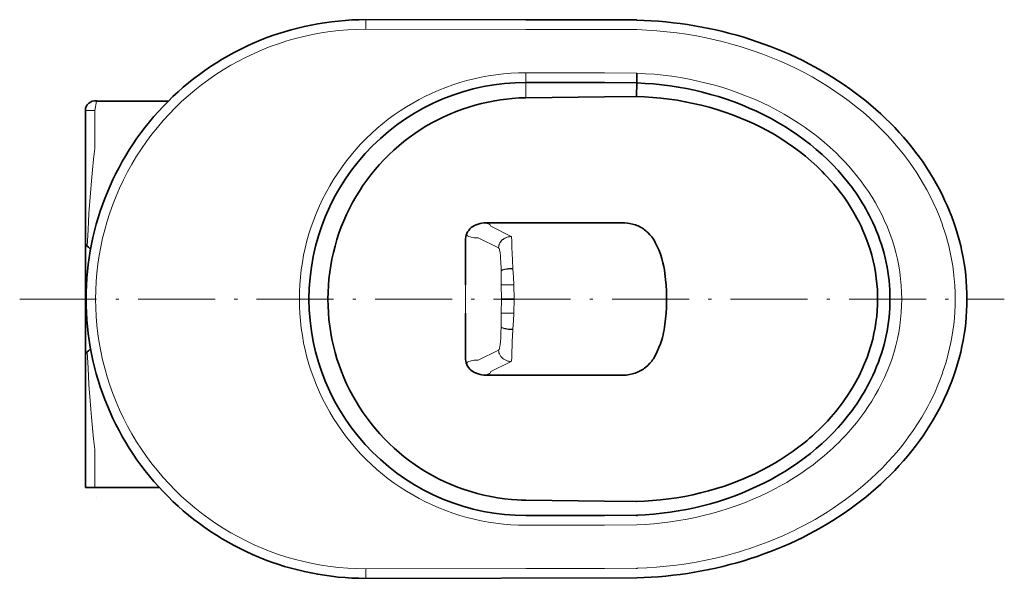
# Model space of a CAD drawing. Extents: x 60 to 391, y 34 to 275.
# Tile 2 of 3: x 189 to 343, y 34 to 121. Entities that reach past the tile are written whole.
import ezdxf

# ---------------------------------------------------------------- set-up
doc = ezdxf.new("R2010")
doc.units = 0
doc.linetypes.add('DASHDOT', pattern=[18.5, 12, -3, 0.5, -3])

msp = doc.modelspace()

# ---------------------------------------------------------------- linework, layer by layer
at = {"color": 7, "lineweight": 13, "ltscale": 0.0375}
for p, q in [((243.52, 119.86), (243.52, 121.36)), ((268.51, 113.05), (268.51, 111.55)), ((201.45, 108.65), (201.23, 107.17)), ((199.73, 48.25), (201.23, 48.25)), ((243.52, 34.06), (243.52, 35.56))]:
    msp.add_line(p, q, dxfattribs=at)
at = {"color": 7, "lineweight": 35}
for p, q in [((243.52, 121.36), (268.51, 121.34)), ((199.73, 86.41), (199.73, 107.17)), ((199.73, 48.25), (199.73, 69.01)), ((243.52, 34.06), (285.81, 34.12))]:
    msp.add_line(p, q, dxfattribs=at)
at = {"color": 7, "lineweight": 35, "ltscale": 0.306151}
msp.add_line((268.51, 121.34), (280.76, 121.33), dxfattribs=at)
at = {"color": 7, "lineweight": 35, "ltscale": 0.126328}
msp.add_line((285.81, 121.32), (280.76, 121.33), dxfattribs=at)
at = {"color": 7, "lineweight": 13}
for p, q in [((268.51, 119.84), (243.52, 119.86)), ((243.52, 35.56), (268.51, 35.59))]:
    msp.add_line(p, q, dxfattribs=at)
at = {"color": 7, "lineweight": 13, "ltscale": 0.306151}
for p, q in [((280.76, 119.83), (268.51, 119.84)), ((268.51, 113.05), (280.76, 113.03)), ((280.76, 42.39), (268.51, 42.37)), ((268.51, 35.59), (280.76, 35.6))]:
    msp.add_line(p, q, dxfattribs=at)
at = {"color": 7, "lineweight": 13, "ltscale": 0.12633}
for p, q in [((280.76, 119.83), (285.81, 119.8)), ((280.76, 35.6), (285.81, 35.63))]:
    msp.add_line(p, q, dxfattribs=at)
at = {"color": 7, "lineweight": 13, "ltscale": 0.126328}
for p, q in [((280.76, 113.03), (285.81, 113.02)), ((285.81, 42.4), (280.76, 42.39))]:
    msp.add_line(p, q, dxfattribs=at)
at = {"color": 7, "lineweight": 35, "ltscale": 0.000717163}
msp.add_line((285.81, 113.02), (285.81, 112.99), dxfattribs=at)
at = {"color": 7, "lineweight": 35, "ltscale": 0.037535}
msp.add_line((285.81, 112.98), (285.81, 111.48), dxfattribs=at)
at = {"color": 7, "lineweight": 35, "ltscale": 0.013181}
msp.add_line((285.81, 112.06), (285.81, 112.59), dxfattribs=at)
at = {"color": 7, "lineweight": 13, "ltscale": 0.059798}
msp.add_line((268.5, 109.16), (268.51, 111.55), dxfattribs=at)
at = {"color": 7, "lineweight": 35, "ltscale": 3.35699e-05}
for p, q in [((268.51, 111.55), (268.51, 111.55)), ((268.51, 43.87), (268.51, 43.87))]:
    msp.add_line(p, q, dxfattribs=at)
at = {"color": 7, "lineweight": 35, "ltscale": 0.306126}
for p, q in [((280.76, 111.52), (268.51, 111.55)), ((280.76, 43.9), (268.51, 43.87))]:
    msp.add_line(p, q, dxfattribs=at)
at = {"color": 7, "lineweight": 35, "ltscale": 0.126354}
for p, q in [((285.81, 111.51), (280.76, 111.52)), ((285.81, 43.91), (280.76, 43.9))]:
    msp.add_line(p, q, dxfattribs=at)
at = {"color": 7, "lineweight": 35, "ltscale": 0.05204}
msp.add_line((285.81, 111.48), (285.75, 109.4), dxfattribs=at)
at = {"color": 7, "lineweight": 35, "ltscale": 0.003557}
for p, q in [((285.81, 111.51), (285.81, 111.65)), ((285.81, 43.77), (285.81, 43.91))]:
    msp.add_line(p, q, dxfattribs=at)
at = {"color": 7, "lineweight": 35, "ltscale": 0.000814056}
msp.add_line((285.81, 111.48), (285.81, 111.51), dxfattribs=at)
at = {"color": 7, "lineweight": 35, "ltscale": 0.305975}
for p, q in [((268.51, 109.16), (280.75, 109.31)), ((280.75, 46.11), (268.51, 46.27))]:
    msp.add_line(p, q, dxfattribs=at)
at = {"color": 7, "lineweight": 35, "ltscale": 0.124936}
for p, q in [((280.75, 109.31), (285.75, 109.37)), ((285.75, 46.05), (280.75, 46.11))]:
    msp.add_line(p, q, dxfattribs=at)
at = {"color": 7, "lineweight": 35, "ltscale": 0.001426}
for p, q in [((285.74, 109.34), (285.75, 109.4)), ((285.74, 46.08), (285.75, 46.02))]:
    msp.add_line(p, q, dxfattribs=at)
at = {"color": 7, "lineweight": 35, "ltscale": 0.281242}
msp.add_line((201.45, 108.65), (212.7, 108.65), dxfattribs=at)
at = {"color": 7, "lineweight": 35, "ltscale": 1.44871e-05}
msp.add_line((201.45, 108.65), (201.45, 108.65), dxfattribs=at)
at = {"color": 7, "lineweight": 13, "ltscale": 0.037499}
msp.add_line((199.73, 107.17), (201.23, 107.17), dxfattribs=at)
at = {"color": 7, "lineweight": 13, "ltscale": 0.148134}
for p, q in [((201.23, 107.17), (201.23, 101.25)), ((201.23, 54.18), (201.23, 48.25))]:
    msp.add_line(p, q, dxfattribs=at)
at = {"color": 7, "lineweight": 35, "ltscale": 0.000353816}
for p, q in [((199.73, 104.56), (199.73, 104.54)), ((199.73, 50.88), (199.73, 50.86))]:
    msp.add_line(p, q, dxfattribs=at)
at = {"color": 7, "lineweight": 35, "ltscale": 0.003119}
msp.add_line((262.23, 89.61), (262.36, 89.62), dxfattribs=at)
at = {"color": 7, "lineweight": 35, "ltscale": 0.001618}
for p, q in [((262.36, 89.62), (262.42, 89.62)), ((262.36, 65.8), (262.42, 65.8))]:
    msp.add_line(p, q, dxfattribs=at)
at = {"color": 7, "lineweight": 13, "ltscale": 0.088761}
for p, q in [((263.03, 89.07), (266.2, 87.47)), ((266.2, 67.96), (263.03, 66.36))]:
    msp.add_line(p, q, dxfattribs=at)
at = {"color": 7, "lineweight": 35, "ltscale": 0.220218}
msp.add_line((199.73, 77.71), (199.73, 86.52), dxfattribs=at)
at = {"color": 7, "lineweight": 35, "ltscale": 0.095933}
msp.add_line((259.09, 86.85), (259.09, 83.01), dxfattribs=at)
at = {"color": 7, "lineweight": 13, "ltscale": 0.088909}
for p, q in [((264.24, 85.69), (261.07, 87.29)), ((261.07, 68.13), (264.24, 69.73))]:
    msp.add_line(p, q, dxfattribs=at)
at = {"color": 7, "lineweight": 13, "ltscale": 0.000140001}
for p, q in [((264.24, 85.69), (264.25, 85.69)), ((264.25, 69.74), (264.24, 69.73))]:
    msp.add_line(p, q, dxfattribs=at)
at = {"color": 7, "lineweight": 35, "ltscale": 0.076959}
for p, q in [((259.09, 83.01), (259.09, 79.94)), ((259.09, 75.49), (259.09, 72.41))]:
    msp.add_line(p, q, dxfattribs=at)
at = {"color": 7, "lineweight": 13, "ltscale": 0.001324}
for p, q in [((266.47, 82.5), (266.47, 82.45)), ((266.47, 72.97), (266.47, 72.92))]:
    msp.add_line(p, q, dxfattribs=at)
at = {"color": 7, "lineweight": 13, "ltscale": 0.055625}
for q in [(259.09, 79.94), (259.09, 75.49)]:
    msp.add_line((259.09, 77.71), q, dxfattribs=at)
at = {"color": 7, "lineweight": 13, "ltscale": 0.055629}
for p, q in [((264.69, 77.71), (264.66, 79.94)), ((264.66, 75.49), (264.69, 77.71))]:
    msp.add_line(p, q, dxfattribs=at)
at = {"color": 7, "lineweight": 13, "ltscale": 0.048691}
for p, q in [((264.66, 79.94), (266.61, 79.94)), ((266.61, 75.49), (264.66, 75.49))]:
    msp.add_line(p, q, dxfattribs=at)
at = {"color": 7, "lineweight": 13, "ltscale": 0.055649}
for p, q in [((266.61, 79.94), (266.68, 77.71)), ((266.68, 77.71), (266.61, 75.49))]:
    msp.add_line(p, q, dxfattribs=at)
at = {"color": 7, "linetype": 'DASHDOT', "lineweight": 13}
msp.add_line((189.47, 77.71), (343.19, 77.71), dxfattribs=at)
at = {"color": 7, "lineweight": 35, "ltscale": 0.217446}
msp.add_line((199.73, 69.01), (199.73, 77.71), dxfattribs=at)
at = {"color": 7, "lineweight": 35, "ltscale": 0.049652}
msp.add_line((266.68, 77.71), (264.69, 77.71), dxfattribs=at)
at = {"color": 7, "lineweight": 35, "ltscale": 0.095934}
msp.add_line((259.09, 72.41), (259.09, 68.57), dxfattribs=at)
at = {"color": 7, "lineweight": 35, "ltscale": 0.242097}
msp.add_line((262.42, 65.8), (272.1, 65.8), dxfattribs=at)
at = {"color": 7, "lineweight": 35, "ltscale": 0.276979}
msp.add_line((272.1, 65.8), (283.18, 65.8), dxfattribs=at)
at = {"color": 7, "lineweight": 35, "ltscale": 0.010283}
msp.add_line((283.18, 65.8), (283.6, 65.8), dxfattribs=at)
at = {"color": 7, "lineweight": 35, "ltscale": 7.74534e-06}
msp.add_line((284.66, 65.9), (284.66, 65.9), dxfattribs=at)
at = {"color": 7, "lineweight": 35, "ltscale": 0.288708}
msp.add_line((199.73, 48.25), (211.27, 48.25), dxfattribs=at)
at = {"color": 7, "lineweight": 35, "ltscale": 1.43929e-05}
msp.add_line((201.45, 46.77), (201.45, 46.77), dxfattribs=at)
at = {"color": 7, "lineweight": 35, "ltscale": 0.0008214}
msp.add_line((285.81, 43.91), (285.81, 43.94), dxfattribs=at)
at = {"color": 7, "lineweight": 35, "ltscale": 0.000716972}
msp.add_line((285.81, 42.43), (285.81, 42.4), dxfattribs=at)
at = {"color": 7, "lineweight": 35, "ltscale": 0.002316}
msp.add_line((285.81, 35.63), (285.81, 35.53), dxfattribs=at)
at = {"color": 7, "lineweight": 35}
for points in [[(337.36, 77.71), (337.35, 78.64), (337.31, 79.57), (337.25, 80.5), (337.16, 81.43), (337.06, 82.35), (336.92, 83.28), (336.76, 84.2), (336.58, 85.12), (336.38, 86.03), (336.15, 86.94), (335.89, 87.85), (335.62, 88.75), (335.32, 89.65), (334.99, 90.54), (334.65, 91.43), (334.28, 92.31), (333.88, 93.18), (333.47, 94.05), (333.03, 94.91), (332.57, 95.76), (332.09, 96.6), (331.58, 97.44), (331.06, 98.26), (330.51, 99.07), (329.94, 99.88), (329.35, 100.68), (328.74, 101.46), (328.11, 102.24), (327.46, 103), (326.79, 103.75), (326.1, 104.5), (325.39, 105.22), (324.66, 105.94), (323.91, 106.64), (323.15, 107.33), (322.37, 108), (321.57, 108.67), (320.75, 109.32), (319.92, 109.95), (319.06, 110.57), (318.2, 111.17), (317.32, 111.76), (316.42, 112.34), (315.51, 112.89), (314.58, 113.43), (313.64, 113.96), (312.69, 114.47), (311.72, 114.96), (310.74, 115.44), (309.75, 115.9), (308.75, 116.33), (307.73, 116.76), (306.7, 117.16), (305.67, 117.55), (304.62, 117.92), (303.57, 118.27), (302.51, 118.6), (301.43, 118.92), (300.35, 119.21), (299.27, 119.49), (298.17, 119.75), (297.07, 119.99), (295.96, 120.2), (294.85, 120.4), (293.73, 120.58), (292.61, 120.75), (291.48, 120.89), (290.35, 121.01), (289.22, 121.11), (288.08, 121.19), (286.95, 121.25), (285.81, 121.3)], [(325.34, 77.71), (325.33, 78.43), (325.3, 79.15), (325.26, 79.86), (325.19, 80.58), (325.11, 81.29), (325.01, 82), (324.89, 82.71), (324.75, 83.42), (324.59, 84.13), (324.41, 84.83), (324.22, 85.53), (324.01, 86.22), (323.78, 86.92), (323.53, 87.6), (323.26, 88.29), (322.98, 88.97), (322.68, 89.64), (322.36, 90.31), (322.11, 90.8), (321.85, 91.3), (321.58, 91.79), (321.3, 92.28), (321.01, 92.76), (320.71, 93.24), (320.09, 94.19), (319.76, 94.66), (319.43, 95.12), (318.73, 96.03), (318, 96.93), (317.24, 97.8), (316.43, 98.66), (315.6, 99.49), (314.73, 100.3), (313.84, 101.09), (312.91, 101.86), (311.96, 102.6), (310.97, 103.31), (309.96, 104), (308.92, 104.66), (307.86, 105.3), (306.77, 105.91), (305.67, 106.48), (304.53, 107.04), (303.38, 107.55), (302.2, 108.05), (301.02, 108.5), (299.81, 108.93), (298.58, 109.33), (297.34, 109.69), (296.09, 110.02), (294.83, 110.32), (293.57, 110.59), (292.29, 110.82), (291.01, 111.02), (289.71, 111.18), (288.42, 111.32), (287.11, 111.41), (285.81, 111.48)], [(237.59, 77.71), (237.61, 78.76), (237.66, 79.8), (237.75, 80.85), (237.87, 81.89), (238.03, 82.92), (238.22, 83.95), (238.44, 84.97), (238.7, 85.99), (238.99, 86.99), (239.32, 87.99), (239.68, 88.97), (240.07, 89.94), (240.49, 90.9), (240.95, 91.84), (241.43, 92.77), (241.95, 93.68), (242.5, 94.57), (243.07, 95.44), (243.68, 96.3), (244.31, 97.13), (244.97, 97.95), (245.66, 98.74), (246.37, 99.5), (247.11, 100.24), (247.87, 100.96), (248.65, 101.65), (249.46, 102.32), (250.29, 102.96), (251.14, 103.57), (252.01, 104.15), (252.9, 104.7), (253.81, 105.22), (254.73, 105.71), (255.67, 106.18), (256.63, 106.6), (257.6, 107), (258.58, 107.37), (259.57, 107.7), (260.57, 108), (261.59, 108.26), (262.61, 108.49), (263.64, 108.69), (264.54, 108.84), (265.45, 108.95), (266.36, 109.05), (267.43, 109.12), (268.5, 109.16)], [(285.74, 109.34), (287.03, 109.3), (288.31, 109.21), (289.58, 109.1), (290.86, 108.95), (292.12, 108.76), (293.38, 108.54), (294.64, 108.28), (295.88, 108), (297.11, 107.67), (298.33, 107.31), (299.54, 106.92), (300.74, 106.5), (301.92, 106.04), (303.03, 105.57), (304.12, 105.07), (305.2, 104.54), (306.25, 103.98), (307.29, 103.39), (308.31, 102.77), (309.3, 102.13), (310.27, 101.45), (311.22, 100.75), (312.14, 100.02), (313.03, 99.26), (313.9, 98.47), (314.32, 98.07), (314.74, 97.65), (315.14, 97.24), (315.54, 96.82), (316.06, 96.25), (316.57, 95.66), (317.06, 95.07), (317.62, 94.34), (318.17, 93.6), (318.69, 92.84), (319.18, 92.07), (319.65, 91.29), (319.92, 90.82), (320.18, 90.35), (320.51, 89.71), (320.82, 89.07), (321.12, 88.42), (321.43, 87.68), (321.73, 86.93), (321.99, 86.18), (322.24, 85.42), (322.49, 84.54), (322.72, 83.66), (322.91, 82.77), (323.07, 81.88), (323.2, 80.98), (323.3, 80.08), (323.37, 79.17), (323.4, 78.44), (323.41, 77.71)], [(259.08, 86.85), (259.09, 87.13), (259.12, 87.41), (259.18, 87.69), (259.27, 87.95), (259.4, 88.21), (259.57, 88.44), (259.76, 88.66), (259.98, 88.86), (260.23, 89.04), (260.49, 89.18), (260.76, 89.31), (261.05, 89.41), (261.34, 89.49), (261.63, 89.55), (261.93, 89.59), (262.23, 89.61)], [(262.42, 89.62), (262.68, 89.63), (263.19, 89.62), (264.16, 89.61), (265.12, 89.61), (266.09, 89.62), (268.03, 89.62), (269.96, 89.62), (272.1, 89.62)], [(272.1, 89.62), (275.06, 89.62), (280.97, 89.62), (282.63, 89.62), (283.18, 89.62)], [(283.6, 89.62), (283.97, 89.6), (284.34, 89.57), (284.66, 89.52)], [(284.66, 89.52), (285.13, 89.43), (285.36, 89.36), (285.59, 89.29), (285.81, 89.21), (286.02, 89.12), (286.31, 88.98), (286.58, 88.83), (286.84, 88.66), (287.03, 88.53), (287.22, 88.38), (287.39, 88.23), (287.56, 88.08), (287.87, 87.75), (288.16, 87.4), (288.41, 87.04)], [(200.03, 85.99), (199.9, 86.09), (199.8, 86.21), (199.76, 86.27), (199.74, 86.33), (199.73, 86.41)], [(288.41, 87.04), (288.56, 86.8), (288.7, 86.55), (288.96, 86.03), (289.11, 85.71), (289.25, 85.38), (289.5, 84.72), (289.71, 84.05), (289.9, 83.36), (290.02, 82.81), (290.12, 82.26), (290.21, 81.71)], [(200.03, 85.99), (200.22, 85.83), (200.39, 85.66), (200.53, 85.48)], [(290.21, 81.71), (290.27, 81.24), (290.32, 80.78), (290.4, 79.85), (290.45, 78.91), (290.46, 78.31), (290.47, 77.71)], [(268.5, 46.27), (267.82, 46.29), (267.14, 46.32), (266.23, 46.39), (265.15, 46.5), (264.08, 46.66), (263.02, 46.84), (261.96, 47.07), (260.92, 47.33), (259.88, 47.63), (258.85, 47.96), (257.84, 48.33), (256.83, 48.73), (255.85, 49.16), (254.88, 49.63), (253.92, 50.14), (252.99, 50.67), (252.07, 51.24), (251.2, 51.82), (250.34, 52.43), (249.51, 53.06), (248.7, 53.73), (247.92, 54.42), (247.15, 55.13), (246.41, 55.87), (245.7, 56.64), (245.01, 57.43), (244.35, 58.24), (243.71, 59.07), (243.11, 59.92), (242.53, 60.8), (241.98, 61.69), (241.46, 62.6), (240.98, 63.52), (240.52, 64.47), (240.09, 65.42), (239.7, 66.39), (239.34, 67.37), (239.01, 68.37), (238.72, 69.37), (238.46, 70.39), (238.23, 71.41), (238.04, 72.44), (237.88, 73.47), (237.76, 74.51), (237.67, 75.56), (237.61, 76.63), (237.59, 77.71)], [(323.41, 77.71), (323.39, 76.81), (323.34, 75.91), (323.27, 75.01), (323.16, 74.11), (323.01, 73.22), (322.84, 72.33), (322.64, 71.45), (322.41, 70.57), (322.26, 70.07), (322.1, 69.57), (321.76, 68.59), (321.38, 67.62), (320.96, 66.66), (320.51, 65.71), (320.02, 64.78), (319.61, 64.05), (319.18, 63.34), (318.72, 62.63), (318.25, 61.94), (317.92, 61.49), (317.59, 61.04), (317.24, 60.59), (316.89, 60.15), (316.16, 59.29), (315.57, 58.63), (314.96, 57.99), (314.33, 57.36), (313.68, 56.75), (313.24, 56.35), (312.8, 55.96), (312.34, 55.57), (311.87, 55.19), (310.93, 54.45), (310.05, 53.81), (309.14, 53.19), (308.22, 52.59), (307.27, 52.02), (306.31, 51.47), (305.33, 50.95), (304.34, 50.46), (303.75, 50.18), (303.16, 49.91), (302.56, 49.65), (301.96, 49.4), (300.74, 48.92), (299.5, 48.49), (298.26, 48.08), (296.99, 47.72), (295.77, 47.4), (294.54, 47.12), (293.3, 46.87), (292.06, 46.65), (290.8, 46.47), (289.54, 46.32), (288.28, 46.21), (287.01, 46.13), (285.74, 46.08)], [(337.36, 77.71), (337.35, 76.78), (337.31, 75.85), (337.25, 74.92), (337.16, 73.99), (337.06, 73.07), (336.92, 72.14), (336.76, 71.22), (336.58, 70.3), (336.38, 69.39), (336.15, 68.48), (335.89, 67.57), (335.62, 66.67), (335.32, 65.77), (334.99, 64.88), (334.65, 63.99), (334.28, 63.11), (333.88, 62.24), (333.47, 61.38), (333.03, 60.51), (332.57, 59.66), (332.09, 58.82), (331.58, 57.99), (331.06, 57.16), (330.51, 56.35), (329.94, 55.54), (329.35, 54.74), (328.74, 53.96), (328.11, 53.18), (327.46, 52.42), (326.79, 51.67), (326.1, 50.93), (325.39, 50.2), (324.66, 49.49), (323.91, 48.78), (323.15, 48.09), (322.37, 47.42), (321.57, 46.75), (320.75, 46.11), (319.92, 45.47), (319.06, 44.85), (318.2, 44.25), (317.32, 43.66), (316.42, 43.09), (315.51, 42.53), (314.58, 41.99), (313.64, 41.46), (312.69, 40.95), (311.72, 40.46), (310.74, 39.99), (309.75, 39.53), (308.75, 39.09), (307.73, 38.66), (306.7, 38.26), (305.67, 37.87), (304.62, 37.5), (303.57, 37.15), (302.51, 36.82), (301.43, 36.5), (300.35, 36.21), (299.27, 35.93), (298.17, 35.67), (297.07, 35.44), (295.96, 35.22), (294.85, 35.02), (293.73, 34.84), (292.61, 34.68), (291.48, 34.54), (290.35, 34.41), (289.22, 34.31), (288.08, 34.23), (286.95, 34.17), (285.81, 34.12)], [(325.34, 77.71), (325.33, 76.99), (325.3, 76.28), (325.26, 75.56), (325.19, 74.85), (325.11, 74.13), (325.01, 73.42), (324.89, 72.71), (324.75, 72), (324.59, 71.3), (324.41, 70.59), (324.22, 69.89), (324.01, 69.2), (323.78, 68.51), (323.53, 67.82), (323.26, 67.14), (322.98, 66.45), (322.68, 65.78), (322.36, 65.11), (322.11, 64.62), (321.85, 64.12), (321.58, 63.63), (321.3, 63.15), (321.01, 62.66), (320.71, 62.18), (320.09, 61.23), (319.76, 60.76), (319.43, 60.3), (318.73, 59.39), (318, 58.49), (317.24, 57.62), (316.43, 56.76), (315.6, 55.93), (314.73, 55.12), (313.84, 54.33), (312.91, 53.56), (311.96, 52.83), (310.97, 52.11), (309.96, 51.42), (308.92, 50.76), (307.86, 50.12), (306.77, 49.51), (305.67, 48.94), (304.53, 48.39), (303.38, 47.87), (302.2, 47.38), (301.02, 46.92), (299.81, 46.49), (298.58, 46.09), (297.34, 45.73), (296.09, 45.4), (294.83, 45.1), (293.57, 44.84), (292.29, 44.6), (291.01, 44.4), (289.71, 44.24), (288.42, 44.11), (287.11, 44.01), (285.81, 43.94)], [(290.21, 73.71), (290.32, 74.61), (290.39, 75.5), (290.44, 76.4), (290.46, 77.31), (290.47, 77.71)], [(288.41, 68.38), (288.73, 68.95), (289.02, 69.53), (289.28, 70.12), (289.51, 70.72), (289.71, 71.34), (289.81, 71.71), (289.91, 72.09), (290, 72.5), (290.08, 72.91), (290.21, 73.71)], [(199.73, 69.01), (199.74, 69.11), (199.8, 69.21), (199.88, 69.31), (199.95, 69.37), (200.03, 69.44)], [(200.53, 69.94), (200.39, 69.76), (200.22, 69.59), (200.03, 69.44)], [(259.08, 68.57), (259.09, 68.29), (259.12, 68.01), (259.18, 67.74), (259.27, 67.47), (259.4, 67.22), (259.57, 66.98), (259.76, 66.76), (259.98, 66.56), (260.23, 66.39), (260.49, 66.24), (260.76, 66.11), (261.05, 66.01), (261.34, 65.93), (261.63, 65.87), (261.93, 65.83), (262.23, 65.81)], [(284.66, 65.9), (285.12, 66), (285.58, 66.14), (286.02, 66.31), (286.44, 66.52), (286.84, 66.76), (287.03, 66.9), (287.22, 67.04), (287.56, 67.34), (287.87, 67.66), (288.02, 67.83), (288.16, 68.01), (288.29, 68.19), (288.41, 68.38)]]:
    msp.add_lwpolyline(points, dxfattribs=at)
at = {"color": 7, "lineweight": 13}
for points in [[(335.52, 77.71), (335.51, 78.75), (335.46, 79.8), (335.38, 80.84), (335.27, 81.88), (335.13, 82.91), (334.95, 83.95), (334.75, 84.97), (334.51, 86), (334.31, 86.77), (334.1, 87.54), (333.86, 88.31), (333.67, 88.88), (333.48, 89.45), (333.05, 90.58), (332.59, 91.7), (332.09, 92.8), (331.56, 93.9), (331.09, 94.79), (330.59, 95.68), (330.07, 96.55), (329.53, 97.41), (328.96, 98.26), (328.59, 98.79), (328.22, 99.31), (327.45, 100.33), (326.64, 101.34), (325.8, 102.32), (324.93, 103.28), (324.02, 104.21), (323.09, 105.13), (322.13, 106.01), (321.15, 106.88), (320.08, 107.75), (318.99, 108.6), (317.88, 109.42), (316.74, 110.21), (315.57, 110.98), (314.38, 111.71), (313.17, 112.41), (311.93, 113.08), (310.68, 113.72), (309.41, 114.33), (308.12, 114.91), (306.81, 115.46), (305.49, 115.97), (304.16, 116.45), (303.05, 116.82), (301.94, 117.17), (300.83, 117.5), (299.7, 117.81), (298.95, 118), (298.19, 118.18), (296.67, 118.52), (295.14, 118.82), (293.6, 119.08), (292.05, 119.3), (290.5, 119.48), (288.94, 119.63), (287.37, 119.73), (285.81, 119.8)], [(285.81, 112.99), (287.18, 112.92), (288.56, 112.82), (289.92, 112.68), (291.29, 112.51), (292.64, 112.3), (293.99, 112.05), (295.33, 111.77), (296.66, 111.46), (297.98, 111.11), (299.24, 110.74), (300.5, 110.33), (301.73, 109.89), (302.96, 109.42), (304.17, 108.92), (305.36, 108.39), (306.53, 107.82), (307.68, 107.22), (308.81, 106.59), (309.92, 105.93), (311.01, 105.24), (312.08, 104.52), (313.11, 103.77), (313.62, 103.39), (314.12, 102.99), (315.09, 102.2), (316.03, 101.38), (316.48, 100.96), (316.93, 100.53), (317.59, 99.88), (318.23, 99.22), (318.86, 98.53), (319.46, 97.84), (320.13, 97.03), (320.77, 96.2), (321.39, 95.36), (321.98, 94.5), (322.54, 93.63), (323.07, 92.74), (323.57, 91.84), (324.05, 90.89), (324.51, 89.93), (324.93, 88.96), (325.31, 87.97), (325.66, 86.98), (325.98, 85.97), (326.26, 84.96), (326.5, 83.94), (326.71, 82.91), (326.88, 81.88), (327.01, 80.84), (327.1, 79.8), (327.16, 78.76), (327.18, 77.71)], [(201.23, 101.25), (201.02, 99.56), (200.84, 97.87), (200.67, 96.18), (200.56, 94.9), (200.46, 93.63), (200.28, 91.09), (200.14, 88.54), (200.03, 85.99)], [(263.03, 89.07), (262.98, 89.19), (262.9, 89.29), (262.79, 89.38), (262.65, 89.45), (262.53, 89.49), (262.4, 89.52), (262.25, 89.55), (262.08, 89.56), (261.69, 89.57)], [(261.07, 87.29), (260.74, 87.27), (260.42, 87.28), (260.1, 87.33), (259.95, 87.37), (259.79, 87.42), (259.59, 87.5), (259.39, 87.6), (259.19, 87.72)], [(266.19, 87.47), (265.95, 87.45), (265.71, 87.41), (265.48, 87.34), (265.25, 87.24), (265.05, 87.12), (264.87, 86.99), (264.71, 86.83), (264.57, 86.67), (264.45, 86.48), (264.36, 86.29), (264.3, 86.1), (264.26, 85.89), (264.24, 85.69)], [(266.2, 87.47), (265.97, 87.45), (265.74, 87.41), (265.52, 87.35), (265.31, 87.27), (265.11, 87.16), (264.93, 87.03), (264.76, 86.89), (264.62, 86.72), (264.49, 86.54), (264.39, 86.35), (264.32, 86.15), (264.27, 85.95), (264.25, 85.82), (264.25, 85.69)], [(266.47, 82.5), (266.39, 83.71), (266.35, 84.87), (266.33, 85.7), (266.32, 86.44), (266.31, 86.84), (266.3, 87.01), (266.28, 87.22), (266.26, 87.34), (266.23, 87.42), (266.21, 87.46), (266.2, 87.47)], [(264.25, 85.69), (264.28, 85.67), (264.3, 85.64), (264.33, 85.59), (264.37, 85.48), (264.4, 85.34), (264.46, 84.97), (264.52, 84.47), (264.55, 84.02), (264.58, 83.52), (264.62, 82.41), (264.63, 82.1)], [(266.47, 82.45), (265.93, 82.42), (265.68, 82.39), (265.43, 82.36), (265.2, 82.32), (265, 82.27), (264.86, 82.23), (264.74, 82.18), (264.67, 82.13), (264.63, 82.08)], [(266.61, 79.94), (266.56, 81.14), (266.53, 81.74), (266.47, 82.45)], [(285.81, 35.63), (287.36, 35.69), (288.91, 35.79), (290.46, 35.94), (292, 36.12), (293.54, 36.33), (295.07, 36.59), (296.59, 36.89), (298.1, 37.22), (299.6, 37.59), (301.09, 38), (301.83, 38.21), (302.57, 38.44), (303.3, 38.68), (304.03, 38.92), (305.19, 39.34), (306.33, 39.77), (307.47, 40.24), (308.59, 40.72), (309.7, 41.23), (310.37, 41.55), (311.04, 41.88), (311.91, 42.33), (312.78, 42.8), (313.64, 43.28), (314.59, 43.84), (315.53, 44.42), (316.46, 45.02), (317.37, 45.64), (318.41, 46.38), (319.43, 47.15), (320.42, 47.94), (321.4, 48.76), (322.34, 49.6), (323.26, 50.46), (324.16, 51.34), (325.03, 52.25), (325.88, 53.19), (326.7, 54.16), (327.49, 55.14), (328.24, 56.15), (328.97, 57.17), (329.66, 58.21), (330.32, 59.27), (330.94, 60.35), (331.23, 60.9), (331.52, 61.45), (331.96, 62.34), (332.38, 63.23), (332.77, 64.14), (333.14, 65.05), (333.48, 65.97), (333.67, 66.54), (333.86, 67.12), (334.04, 67.69), (334.21, 68.27), (334.44, 69.14), (334.65, 70.01), (334.84, 70.89), (335.01, 71.77), (335.16, 72.75), (335.29, 73.74), (335.39, 74.73), (335.46, 75.72), (335.51, 76.72), (335.52, 77.71)], [(327.18, 77.71), (327.16, 76.67), (327.1, 75.62), (327.01, 74.58), (326.88, 73.54), (326.71, 72.5), (326.5, 71.47), (326.26, 70.45), (325.98, 69.44), (325.66, 68.43), (325.31, 67.43), (324.92, 66.45), (324.5, 65.47), (324.04, 64.51), (323.56, 63.56), (323.05, 62.66), (322.52, 61.77), (321.96, 60.9), (321.37, 60.04), (320.76, 59.2), (320.12, 58.37), (319.45, 57.56), (318.91, 56.94), (318.36, 56.34), (317.79, 55.74), (317.36, 55.3), (316.91, 54.87), (316.46, 54.44), (316.01, 54.02), (315.07, 53.21), (314.1, 52.41), (313.28, 51.77), (312.43, 51.15), (311.56, 50.55), (310.68, 49.97), (309.78, 49.4), (309.22, 49.06), (308.64, 48.73), (307.48, 48.09), (306.29, 47.48), (305.08, 46.91), (303.85, 46.37), (302.61, 45.86), (301.35, 45.39), (300.07, 44.95), (298.78, 44.55), (297.53, 44.19), (296.25, 43.86), (294.97, 43.57), (293.69, 43.31), (292.39, 43.08), (291.09, 42.89), (289.77, 42.72), (288.45, 42.59), (287.13, 42.5), (285.81, 42.43)], [(266.47, 72.97), (266.53, 73.73), (266.57, 74.31), (266.61, 75.49)], [(264.63, 73.33), (264.6, 72.47), (264.57, 71.68), (264.52, 70.99), (264.48, 70.6), (264.44, 70.28), (264.4, 70.07), (264.36, 69.9), (264.32, 69.82), (264.29, 69.76), (264.25, 69.74)], [(264.63, 73.34), (264.67, 73.3), (264.74, 73.25), (264.83, 73.21), (265.06, 73.13), (265.35, 73.08), (265.58, 73.04), (265.83, 73.01), (266.34, 72.98), (266.47, 72.97)], [(266.2, 67.96), (266.22, 67.98), (266.24, 68.02), (266.25, 68.07), (266.28, 68.22), (266.3, 68.42), (266.31, 68.71), (266.33, 69.42), (266.35, 70.48), (266.36, 71.06), (266.4, 71.95), (266.47, 72.92)], [(200.03, 69.44), (200.14, 66.88), (200.28, 64.33), (200.46, 61.79), (200.56, 60.52), (200.67, 59.25), (200.84, 57.55), (201.02, 55.86), (201.23, 54.18)], [(264.24, 69.73), (264.26, 69.52), (264.3, 69.32), (264.37, 69.12), (264.46, 68.93), (264.58, 68.74), (264.72, 68.58), (264.88, 68.43), (265.05, 68.3), (265.26, 68.18), (265.48, 68.08), (265.71, 68.01), (265.95, 67.97), (266.19, 67.96)], [(264.25, 69.74), (264.26, 69.53), (264.3, 69.32), (264.37, 69.12), (264.46, 68.93), (264.58, 68.75), (264.72, 68.58), (264.88, 68.43), (265.06, 68.3), (265.25, 68.18), (265.46, 68.09), (265.68, 68.02), (265.9, 67.98), (266.05, 67.96), (266.2, 67.96)], [(259.19, 67.7), (259.39, 67.82), (259.59, 67.92), (259.79, 68.01), (259.95, 68.06), (260.1, 68.09), (260.42, 68.14), (260.74, 68.15), (261.07, 68.13)], [(261.76, 65.85), (262.12, 65.86), (262.29, 65.88), (262.44, 65.91), (262.56, 65.94), (262.66, 65.97), (262.8, 66.05), (262.91, 66.14), (262.98, 66.24), (263.03, 66.36)]]:
    msp.add_lwpolyline(points, dxfattribs=at)
at = {"color": 7, "lineweight": 35}
for centre, radius, start, end in [((243.48, 77.71), 43.65, 89.9486, 180), ((268.48, 77.71), 33.84, 89.9485, 180), ((201.23, 107.17), 1.5, 81.5084, 179.9777), ((201.23, 107.17), 1.5, 81.5191, 179.9841), ((283.21, 70.69), 18.93, 88.8238, 90.0687), ((243.48, 77.71), 43.65, 180, 270.0514), ((268.48, 77.71), 33.84, 180, 270.0515), ((262.36, 70.18), 4.38, 268.3825, 270.0001), ((283.6, 71.85), 6.04, 269.9861, 280.1435)]:
    msp.add_arc(centre, radius, start, end, dxfattribs=at)
at = {"color": 7, "lineweight": 13}
for centre, radius, start, end in [((243.48, 77.71), 42.15, 89.9486, 270.0514), ((268.48, 77.71), 35.34, 89.9486, 270.0515), ((62.86, 77.58), 201.82, 0.6689, 1.2768), ((62.86, 77.84), 201.82, 358.7232, 359.3311)]:
    msp.add_arc(centre, radius, start, end, dxfattribs=at)
for centre, major_axis, start_param, end_param in [((266.58, 82.1), (1.96, 0.04), 1.621943, 3.045928), ((266.58, 73.33), (1.96, -0.04), 3.237257, 4.661244)]:
    msp.add_ellipse(centre, major_axis=major_axis, ratio=0.209047, start_param=start_param, end_param=end_param, dxfattribs=at)
at = {"color": 7, "lineweight": 35}
msp.add_ellipse((262.33, 68.18), major_axis=(3.23, -0.05), ratio=0.738323, start_param=3.812492, end_param=4.218738, dxfattribs=at)

doc.saveas('drawing.dxf')
